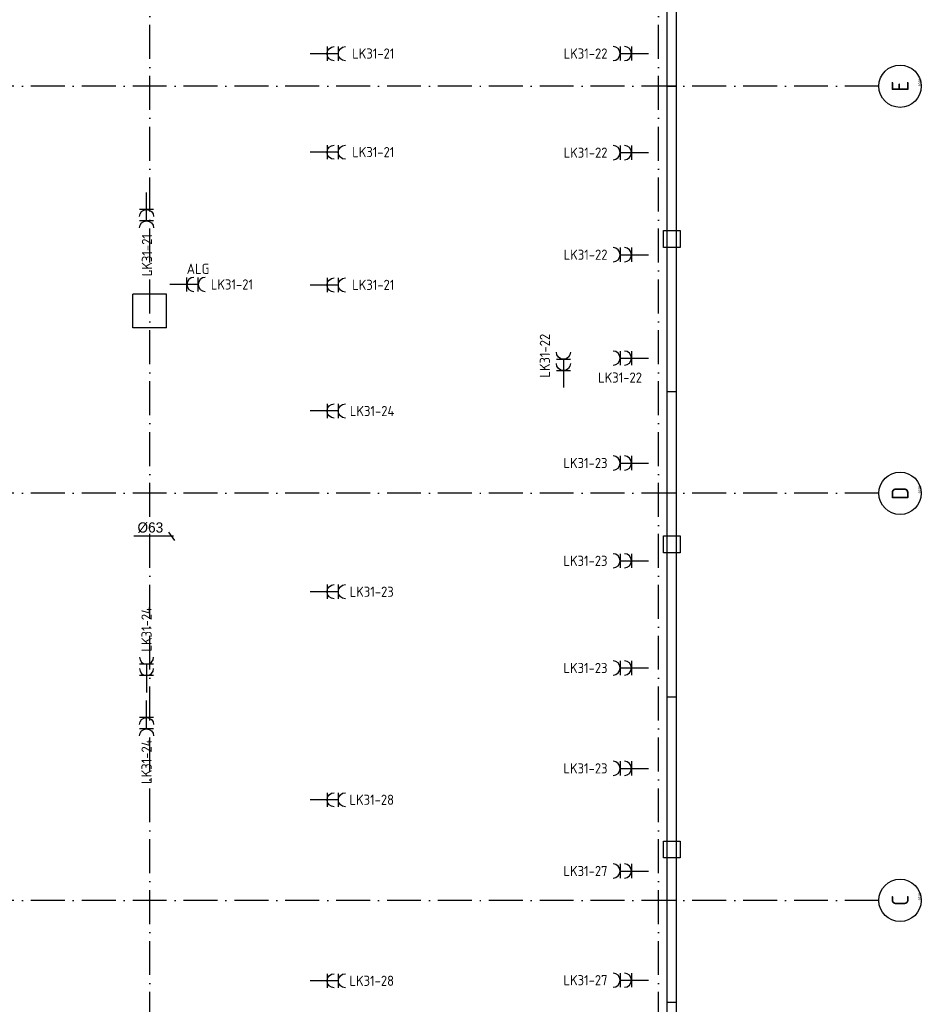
# Model space of a CAD drawing. Header units: millimetres. Extents: x 94282 to 246038, y 190 to 84290.
# Tile 12 of 18: x 181455 to 197406, y 18225 to 35640. Entities that reach past the tile are written whole.
import ezdxf
from ezdxf.enums import TextEntityAlignment as Align

# ---------------------------------------------------------------- set-up
doc = ezdxf.new("R2010")
doc.units = ezdxf.units.MM
doc.header["$LTSCALE"] = 100
doc.linetypes.add('DASHDOT', pattern=[9, 6, -1.5, 0, -1.5])
doc.linetypes.add('HIDDEN', pattern=[9.525, 6.35, -3.175])
doc.layers.get('0').update_dxf_attribs({"linetype": 'CONTINUOUS'})
for name, color, linetype in [('AB$1A---_ATTRIB035', 3, 'CONTINUOUS'), ('AL$1A---_ALGEMEEN', 8, 'CONTINUOUS'), ('AT$1A---_TEKST018', 1, 'CONTINUOUS'), ('BOUW', 8, 'CONTINUOUS'), ('EB63103-_ATTRIB', 2, 'CONTINUOUS'), ('EL63103-_LICHT-WCD230V', 3, 'CONTINUOUS')]:
    doc.layers.add(name, color=color, linetype=linetype)
doc.styles.add('1_8', font='ISO', dxfattribs={"height": 1.8})
doc.styles.add('BURO-018', font='BUROFONT.shx', dxfattribs={"height": 180})
doc.styles.get("Standard").update_dxf_attribs({"font": 'iso.shx'})

# ---------------------------------------------------------------- blocks, each defined once
blk = doc.blocks.new('ES3W2A')
for p, q in [((1.25, 2), (-1.25, 2)), ((0, 2), (0, -3)), ((1.25, 0), (-1.25, 0))]:
    blk.add_line(p, q)
for centre in [(0, 3.25), (0, 1.25)]:
    blk.add_arc(centre, 1.25, 180, 0)
at = {"style": '1_8'}
for tag, flags, p in [('VERMOGEN', 9, (-2.5, 6.25)), ('SCHAK', 8, (2.5, 6.25)), ('KAST', 9, (7, 6.25)), ('TAL', 8, (2.5, 6.25))]:
    blk.add_attdef(tag, text='', height=1.8, rotation=90, dxfattribs=dict(at, flags=flags)).set_placement(p, align=Align.MIDDLE_CENTER)
at = {"style": '1_8', "flags": 8}
for tag, p in [('GROEP', (0, 4.25)), ('DOEL', (-2.5, 2.75))]:
    blk.add_attdef(tag, text='', height=1.8, rotation=90, dxfattribs=at).set_placement(p, align=Align.MIDDLE_LEFT)
at = {"style": '1_8', "flags": 9}
blk.add_attdef('M_CODE', text='', height=1.8, dxfattribs=at).set_placement((0, 0), align=Align.MIDDLE_CENTER)
blk = doc.blocks.new('1010')
at = {"layer": 'AL$1A---_ALGEMEEN', "color": 0, "linetype": 'Continuous'}
blk.add_circle((0, 750), 750, dxfattribs=at)
blk.add_attdef('STR-NAAM', text='', height=600, rotation=360, dxfattribs=at).set_placement((0, 750), align=Align.MIDDLE)
at = {"layer": 'AT$1A---_TEKST018', "linetype": 'Continuous'}
blk.add_text('1010', height=100, dxfattribs=at).set_placement((0, 0))

msp = doc.modelspace()

# ---------------------------------------------------------------- linework, layer by layer
at = {"layer": 'AL$1A---_ALGEMEEN', "color": 1, "linetype": 'DASHDOT'}
for p, q in [((183755, 4343), (183755, 80401)), ((192755, 4343), (192755, 80401)), ((196655, 27263), (172655, 27263)), ((196655, 20063), (172655, 20063))]:
    msp.add_line(p, q, dxfattribs=at)
at = {"layer": 'AL$1A---_ALGEMEEN', "color": 2, "linetype": 'HIDDEN'}
for p, q in [((184055, 30788), (183455, 30788)), ((183455, 30188), (183455, 30788)), ((184055, 30188), (184055, 30788)), ((184055, 30188), (183455, 30188))]:
    msp.add_line(p, q, dxfattribs=at)
at = {"layer": 'AL$1A---_ALGEMEEN', "linetype": 'Continuous'}
for points in [[(176235, 8943), (193075, 8943), (193075, 58183), (176235, 58183)], [(176400, 9108), (192910, 9108), (192910, 58018), (176400, 58018)]]:
    msp.add_lwpolyline(points, close=True, dxfattribs=at)
at = {"layer": 'AL$1A---_ALGEMEEN', "color": 1, "linetype": 'DASHDOT'}
msp.add_lwpolyline([(196655, 34463), (146255, 34463), (121609, 34463)], dxfattribs=at)
at = {"layer": 'AL$1A---_ALGEMEEN', "linetype": 'Continuous'}
for points in [[(192910, 34463), (193065, 34463)], [(192910, 29063), (193065, 29063)], [(192910, 23663), (193065, 23663)], [(192910, 18263), (193065, 18263)]]:
    msp.add_lwpolyline(points, dxfattribs=at)
at = {"layer": 'AL$1A---_ALGEMEEN', "linetype": 'HIDDEN'}
for points in [[(193142, 31613), (192842, 31613), (192842, 31913), (193142, 31913)], [(193142, 26213), (192842, 26213), (192842, 26513), (193142, 26513)], [(193142, 20813), (192842, 20813), (192842, 21113), (193142, 21113)]]:
    msp.add_lwpolyline(points, close=True, dxfattribs=at)
at = {"layer": 'BOUW', "color": 1}
for p, q in [((183474, 26513), (184174, 26513)), ((184086, 26576), (184196, 26427))]:
    msp.add_line(p, q, dxfattribs=at)

# ---------------------------------------------------------------- block references
at = {"layer": 'AL$1A---_ALGEMEEN', "color": 1, "linetype": 'DASHDOT'}
ref = msp.add_blockref('1010', (197405, 34463), dxfattribs=dict(at, xscale=0.5, yscale=0.5, zscale=0.5, rotation=90))
ref.add_attrib('STR-NAAM', 'E', dxfattribs={"layer": 'AB$1A---_ATTRIB035', "linetype": 'Continuous', "height": 300, "rotation": 90}).set_placement((197030, 34463), align=Align.MIDDLE)
ref = msp.add_blockref('1010', (197405, 27263), dxfattribs=dict(at, xscale=0.5, yscale=0.5, zscale=0.5, rotation=90))
ref.add_attrib('STR-NAAM', 'D', dxfattribs={"layer": 'AB$1A---_ATTRIB035', "linetype": 'Continuous', "height": 300, "rotation": 90}).set_placement((197030, 27263), align=Align.MIDDLE)
ref = msp.add_blockref('1010', (197405, 20063), dxfattribs=dict(at, xscale=0.5, yscale=0.5, zscale=0.5, rotation=90))
ref.add_attrib('STR-NAAM', 'C', dxfattribs={"layer": 'AB$1A---_ATTRIB035', "linetype": 'Continuous', "height": 300, "rotation": 90}).set_placement((197030, 20063), align=Align.MIDDLE)
at = {"layer": 'EL63103-_LICHT-WCD230V'}
ref = msp.add_blockref('ES3W2A', (186892, 35038, 1050), dxfattribs=dict(at, xscale=-100, yscale=100, zscale=100, rotation=270))
ref.add_attrib('GROEP', 'LK31-21', dxfattribs={"layer": 'EB63103-_ATTRIB', "color": 1, "height": 180, "style": '1_8', "flags": 8}).set_placement((188084, 35041, 1050), align=Align.MIDDLE_RIGHT)
ref = msp.add_blockref('ES3W2A', (192279, 35041, 1050), dxfattribs=dict(at, xscale=100, yscale=100, zscale=100, rotation=90))
ref.add_attrib('GROEP', 'LK31-22', dxfattribs={"layer": 'EB63103-_ATTRIB', "color": 1, "height": 180, "style": '1_8', "flags": 8}).set_placement((191854, 35041, 1050), align=Align.MIDDLE_RIGHT)
ref = msp.add_blockref('ES3W2A', (186892, 33295, 1050), dxfattribs=dict(at, xscale=-100, yscale=100, zscale=100, rotation=270))
ref.add_attrib('GROEP', 'LK31-21', dxfattribs={"layer": 'EB63103-_ATTRIB', "color": 1, "height": 180, "style": '1_8', "flags": 8}).set_placement((188084, 33298, 1050), align=Align.MIDDLE_RIGHT)
ref = msp.add_blockref('ES3W2A', (192279, 33288, 1050), dxfattribs=dict(at, xscale=100, yscale=100, zscale=100, rotation=90))
ref.add_attrib('GROEP', 'LK31-22', dxfattribs={"layer": 'EB63103-_ATTRIB', "color": 1, "height": 180, "style": '1_8', "flags": 8}).set_placement((191854, 33288, 1050), align=Align.MIDDLE_RIGHT)
ref = msp.add_blockref('ES3W2A', (183699, 32282, 1050), dxfattribs=dict(at, xscale=-100, yscale=100, zscale=100, rotation=180))
ref.add_attrib('GROEP', 'LK31-21', dxfattribs={"layer": 'EB63103-_ATTRIB', "color": 1, "height": 180, "rotation": 90, "style": '1_8', "flags": 8}).set_placement((183706, 31103, 1050), align=Align.MIDDLE_LEFT)
ref = msp.add_blockref('ES3W2A', (192279, 31483, 1050), dxfattribs=dict(at, xscale=100, yscale=100, zscale=100, rotation=90))
ref.add_attrib('GROEP', 'LK31-22', dxfattribs={"layer": 'EB63103-_ATTRIB', "color": 1, "height": 180, "style": '1_8', "flags": 8}).set_placement((191854, 31483, 1050), align=Align.MIDDLE_RIGHT)
ref = msp.add_blockref('ES3W2A', (184412, 30957, 1050), dxfattribs=dict(at, xscale=100, yscale=100, zscale=100, rotation=270))
ref.add_attrib('DOEL', 'ALG', dxfattribs={"layer": 'EB63103-_ATTRIB', "color": 1, "height": 180, "style": '1_8', "flags": 8}).set_placement((184411, 31234, 1050), align=Align.MIDDLE_LEFT)
ref.add_attrib('GROEP', 'LK31-21', dxfattribs={"layer": 'EB63103-_ATTRIB', "color": 1, "height": 180, "style": '1_8', "flags": 8}).set_placement((184837, 30957, 1050), align=Align.MIDDLE_LEFT)
ref = msp.add_blockref('ES3W2A', (186892, 30947, 1050), dxfattribs=dict(at, xscale=-100, yscale=100, zscale=100, rotation=270))
ref.add_attrib('GROEP', 'LK31-21', dxfattribs={"layer": 'EB63103-_ATTRIB', "color": 1, "height": 180, "style": '1_8', "flags": 8}).set_placement((188084, 30950, 1050), align=Align.MIDDLE_RIGHT)
ref = msp.add_blockref('ES3W2A', (191075, 29433), dxfattribs=dict(at, xscale=-100, yscale=100, zscale=100))
ref.add_attrib('GROEP', 'LK31-22', dxfattribs={"layer": 'EB63103-_ATTRIB', "color": 1, "height": 180, "rotation": 90, "style": '1_8', "flags": 8}).set_placement((190746, 30084), align=Align.MIDDLE_RIGHT)
ref = msp.add_blockref('ES3W2A', (192279, 29654, 1050), dxfattribs=dict(at, xscale=100, yscale=100, zscale=100, rotation=90))
ref.add_attrib('GROEP', 'LK31-22', dxfattribs={"layer": 'EB63103-_ATTRIB', "color": 1, "height": 180, "style": '1_8', "flags": 8}).set_placement((192464, 29310, 1050), align=Align.MIDDLE_RIGHT)
ref = msp.add_blockref('ES3W2A', (186892, 28719, 1050), dxfattribs=dict(at, xscale=-100, yscale=100, zscale=100, rotation=270))
ref.add_attrib('GROEP', 'LK31-24', dxfattribs={"layer": 'EB63103-_ATTRIB', "color": 1, "height": 180, "style": '1_8', "flags": 8}).set_placement((188083, 28718, 1050), align=Align.MIDDLE_RIGHT)
ref = msp.add_blockref('ES3W2A', (192279, 27799, 1050), dxfattribs=dict(at, xscale=100, yscale=100, zscale=100, rotation=90))
ref.add_attrib('GROEP', 'LK31-23', dxfattribs={"layer": 'EB63103-_ATTRIB', "color": 1, "height": 180, "style": '1_8', "flags": 8}).set_placement((191854, 27799, 1050), align=Align.MIDDLE_RIGHT)
ref = msp.add_blockref('ES3W2A', (192279, 26069, 1050), dxfattribs=dict(at, xscale=100, yscale=100, zscale=100, rotation=90))
ref.add_attrib('GROEP', 'LK31-23', dxfattribs={"layer": 'EB63103-_ATTRIB', "color": 1, "height": 180, "style": '1_8', "flags": 8}).set_placement((191854, 26069, 1050), align=Align.MIDDLE_RIGHT)
ref = msp.add_blockref('ES3W2A', (186892, 25523, 1050), dxfattribs=dict(at, xscale=-100, yscale=100, zscale=100, rotation=270))
ref.add_attrib('GROEP', 'LK31-23', dxfattribs={"layer": 'EB63103-_ATTRIB', "color": 1, "height": 180, "style": '1_8', "flags": 8}).set_placement((188072, 25522, 1050), align=Align.MIDDLE_RIGHT)
ref = msp.add_blockref('ES3W2A', (183699, 24039, 1050), dxfattribs=dict(at, xscale=100, yscale=100, zscale=100))
ref.add_attrib('GROEP', 'LK31-24', dxfattribs={"layer": 'EB63103-_ATTRIB', "color": 1, "height": 180, "rotation": 90, "style": '1_8', "flags": 8}).set_placement((183699, 24464, 1050), align=Align.MIDDLE_LEFT)
ref = msp.add_blockref('ES3W2A', (192279, 24174, 1050), dxfattribs=dict(at, xscale=100, yscale=100, zscale=100, rotation=90))
ref.add_attrib('GROEP', 'LK31-23', dxfattribs={"layer": 'EB63103-_ATTRIB', "color": 1, "height": 180, "style": '1_8', "flags": 8}).set_placement((191854, 24174, 1050), align=Align.MIDDLE_RIGHT)
ref = msp.add_blockref('ES3W2A', (183699, 23298, 1050), dxfattribs=dict(at, xscale=-100, yscale=100, zscale=100, rotation=180))
ref.add_attrib('GROEP', 'LK31-24', dxfattribs={"layer": 'EB63103-_ATTRIB', "color": 1, "height": 180, "rotation": 90, "style": '1_8', "flags": 8}).set_placement((183699, 22123, 1050), align=Align.MIDDLE_LEFT)
ref = msp.add_blockref('ES3W2A', (192279, 22398, 1050), dxfattribs=dict(at, xscale=100, yscale=100, zscale=100, rotation=90))
ref.add_attrib('GROEP', 'LK31-23', dxfattribs={"layer": 'EB63103-_ATTRIB', "color": 1, "height": 180, "style": '1_8', "flags": 8}).set_placement((191854, 22398, 1050), align=Align.MIDDLE_RIGHT)
ref = msp.add_blockref('ES3W2A', (186892, 21843, 1050), dxfattribs=dict(at, xscale=-100, yscale=100, zscale=100, rotation=270))
ref.add_attrib('GROEP', 'LK31-28', dxfattribs={"layer": 'EB63103-_ATTRIB', "color": 1, "height": 180, "style": '1_8', "flags": 8}).set_placement((188077, 21843, 1050), align=Align.MIDDLE_RIGHT)
ref = msp.add_blockref('ES3W2A', (192279, 20583, 1050), dxfattribs=dict(at, xscale=100, yscale=100, zscale=100, rotation=90))
ref.add_attrib('GROEP', 'LK31-27', dxfattribs={"layer": 'EB63103-_ATTRIB', "color": 1, "height": 180, "style": '1_8', "flags": 8}).set_placement((191854, 20583, 1050), align=Align.MIDDLE_RIGHT)
ref = msp.add_blockref('ES3W2A', (186892, 18641, 1050), dxfattribs=dict(at, xscale=-100, yscale=100, zscale=100, rotation=270))
ref.add_attrib('GROEP', 'LK31-28', dxfattribs={"layer": 'EB63103-_ATTRIB', "color": 1, "height": 180, "style": '1_8', "flags": 8}).set_placement((188077, 18641, 1050), align=Align.MIDDLE_RIGHT)
ref = msp.add_blockref('ES3W2A', (192279, 18652, 1050), dxfattribs=dict(at, xscale=100, yscale=100, zscale=100, rotation=90))
ref.add_attrib('GROEP', 'LK31-27', dxfattribs={"layer": 'EB63103-_ATTRIB', "color": 1, "height": 180, "style": '1_8', "flags": 8}).set_placement((191854, 18652, 1050), align=Align.MIDDLE_RIGHT)

# ---------------------------------------------------------------- texts
at = {"layer": 'BOUW', "color": 1, "style": 'BURO-018'}
msp.add_text('%%C63', height=180, dxfattribs=at).set_placement((183539, 26569))

doc.saveas('drawing.dxf')
